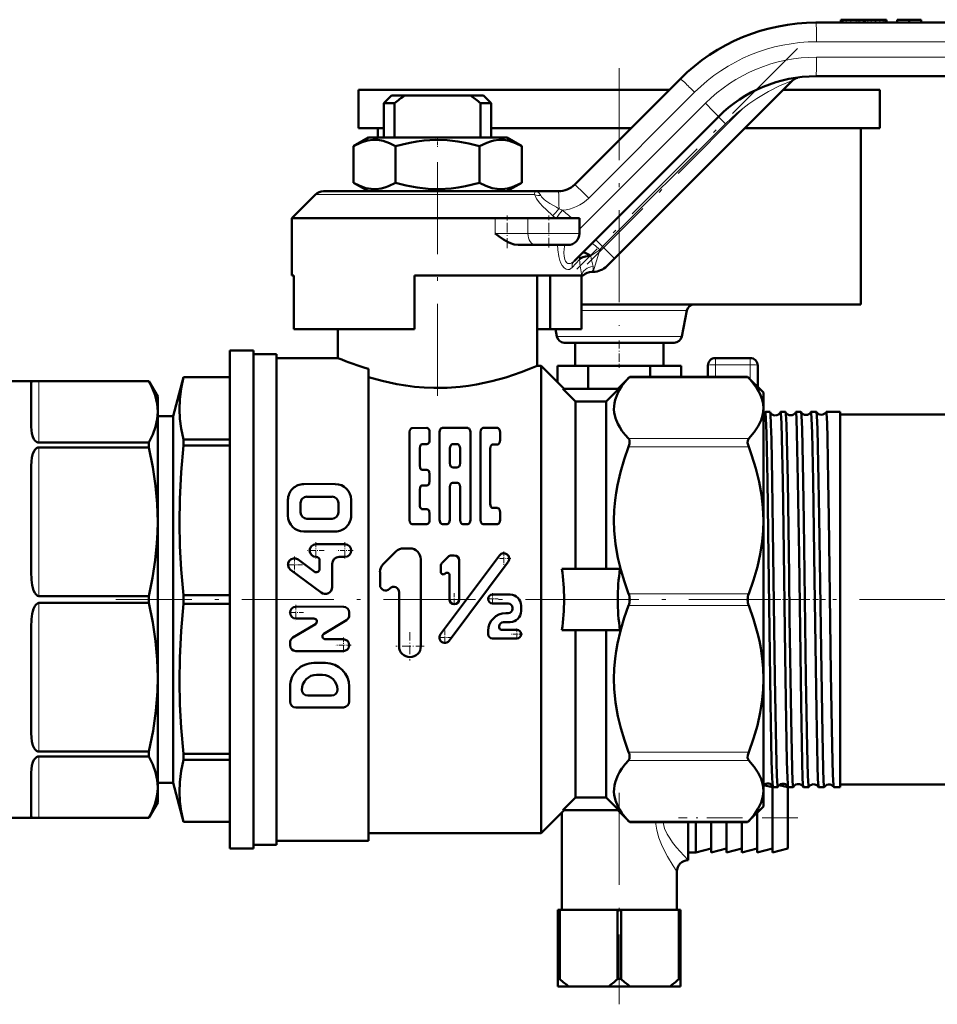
# Model space of a CAD drawing. Extents: x -1438 to 1837, y -1673 to 612.
# Tile 47 of 95: x -687 to -567, y -188 to -60. Entities that reach past the tile are written whole.
import ezdxf

# ---------------------------------------------------------------- set-up
doc = ezdxf.new("R2010")
doc.units = 0
doc.linetypes.add('DASHDOT', pattern=[18.5, 12, -3, 0.5, -3])

msp = doc.modelspace()

# ---------------------------------------------------------------- linework, layer by layer
at = {"color": 7, "lineweight": 50}
for p, q in [((-583.25, -60.17), (-509.61, -60.17)), ((-579.98, -59.82), (-580.01, -59.82)), ((-580.01, -59.82), (-580.01, -60.17)), ((-579.9, -59.82), (-579.98, -59.82)), ((-579.71, -59.82), (-579.9, -59.82)), ((-579.9, -59.82), (-579.9, -59.82)), ((-579.9, -59.82), (-579.9, -59.82)), ((-579.9, -59.82), (-579.9, -60.17)), ((-579.32, -59.82), (-579.71, -59.82)), ((-578.7, -59.82), (-579.32, -59.82)), ((-578, -59.82), (-578.7, -59.82)), ((-577.75, -59.82), (-578, -59.82)), ((-577.53, -59.82), (-577.75, -59.82)), ((-577.1, -59.82), (-577.53, -59.82)), ((-576.94, -59.82), (-577.1, -59.82)), ((-576.81, -59.82), (-576.94, -59.82)), ((-576.94, -59.82), (-576.94, -60.17)), ((-576.48, -59.82), (-576.81, -59.82)), ((-576.07, -59.82), (-576.48, -59.82)), ((-575.58, -59.82), (-576.07, -59.82)), ((-575.52, -59.82), (-575.57, -59.82)), ((-575.46, -59.82), (-575.52, -59.82)), ((-574.91, -59.82), (-575.46, -59.82)), ((-574.47, -59.82), (-574.91, -59.82)), ((-574.29, -59.82), (-574.47, -59.82)), ((-574.16, -59.82), (-574.29, -59.82)), ((-574.09, -59.82), (-574.16, -59.82)), ((-574.06, -59.82), (-574.09, -59.82)), ((-574.06, -59.82), (-574.06, -60.17)), ((-572.65, -59.82), (-571.1, -59.82)), ((-572.65, -59.82), (-572.65, -60.17)), ((-571.1, -59.82), (-569.55, -59.82)), ((-571.1, -59.82), (-571.1, -60.17)), ((-569.55, -59.82), (-569.55, -60.17)), ((-569.55, -59.82), (-569.55, -60.17)), ((-614.72, -81.29), (-600.92, -67.5)), ((-586.31, -67.74), (-609.52, -90.94)), ((-509.53, -67.17), (-583.25, -67.17)), ((-642.9, -68.92), (-608.9, -68.92)), ((-642.9, -68.92), (-642.9, -73.92)), ((-608.9, -68.92), (-602.35, -68.92)), ((-587.5, -68.92), (-574.9, -68.92)), ((-574.9, -68.92), (-574.9, -73.92)), ((-638.6, -69.67), (-639.6, -70.67)), ((-638.6, -69.67), (-636.89, -69.67)), ((-628.32, -69.67), (-636.89, -69.67)), ((-628.32, -69.67), (-626.6, -69.67)), ((-626.6, -69.67), (-625.6, -70.67)), ((-639.6, -70.67), (-638.2, -70.67)), ((-639.6, -70.67), (-639.6, -75.17)), ((-638.2, -75.17), (-638.2, -70.67)), ((-627, -70.67), (-625.6, -70.67)), ((-627, -75.17), (-627, -70.67)), ((-625.6, -70.67), (-625.6, -75.17)), ((-595.97, -72.45), (-614.8, -91.27)), ((-642.9, -73.92), (-639.6, -73.92)), ((-640.4, -73.92), (-640.4, -75.17)), ((-625.6, -73.92), (-608.9, -73.92)), ((-608.9, -73.92), (-607.35, -73.92)), ((-592.5, -73.92), (-574.9, -73.92)), ((-577.4, -73.92), (-577.4, -96.92)), ((-641.63, -75.17), (-643.57, -76.3)), ((-628.09, -75.17), (-641.63, -75.17)), ((-623.58, -75.17), (-628.09, -75.17)), ((-623.58, -75.17), (-621.63, -76.3)), ((-643.57, -76.3), (-643.57, -81.05)), ((-638.09, -76.3), (-638.09, -81.05)), ((-627.12, -76.3), (-627.12, -81.05)), ((-621.63, -76.3), (-621.63, -81.05)), ((-619.97, -82.17), (-647.48, -82.17)), ((-641.63, -82.17), (-643.57, -81.05)), ((-623.58, -82.17), (-621.63, -81.05)), ((-619.97, -82.17), (-616.84, -82.17)), ((-648.54, -82.61), (-651.6, -85.67)), ((-625.1, -85.67), (-651.6, -85.67)), ((-651.6, -93.17), (-651.6, -85.67)), ((-625.1, -85.67), (-620.81, -85.67)), ((-614.1, -85.67), (-620.81, -85.67)), ((-614.1, -87.67), (-614.1, -85.67)), ((-619.8, -89.17), (-622.08, -89.17)), ((-619.8, -89.17), (-615.6, -89.17)), ((-613.76, -90.23), (-613.77, -90.24)), ((-609.52, -90.94), (-610.52, -91.94)), ((-651.36, -93.17), (-651.6, -93.17)), ((-651.36, -100.17), (-651.36, -93.17)), ((-613.81, -93.17), (-635.6, -93.17)), ((-635.6, -93.17), (-635.6, -100.17)), ((-619.6, -93.17), (-619.6, -104.92)), ((-617.9, -100.17), (-617.9, -93.17)), ((-613.84, -100.17), (-613.84, -93.17)), ((-613.81, -93.17), (-613.6, -93.17)), ((-612.48, -92.67), (-612.29, -92.67)), ((-613.84, -96.92), (-608.9, -96.92)), ((-608.9, -96.92), (-577.4, -96.92)), ((-600.09, -97.73), (-600.74, -101.11)), ((-635.6, -100.17), (-651.36, -100.17)), ((-645.6, -103.92), (-645.6, -100.17)), ((-617.9, -100.17), (-619.6, -100.17)), ((-617.9, -100.17), (-613.84, -100.17)), ((-617.24, -100.17), (-617.06, -101.11)), ((-601.73, -101.92), (-616.08, -101.92)), ((-614.65, -101.92), (-614.65, -104.92)), ((-603.15, -101.92), (-603.15, -104.92)), ((-656.6, -102.92), (-659.71, -102.92)), ((-659.71, -102.92), (-659.71, -167.92)), ((-656.6, -102.92), (-656.6, -167.92)), ((-653.6, -103.42), (-656.6, -103.42)), ((-653.6, -103.42), (-653.6, -135.42)), ((-645.6, -103.92), (-653.6, -103.92)), ((-596.35, -103.92), (-594.1, -103.92)), ((-594.1, -103.92), (-591.85, -103.92)), ((-619.1, -104.92), (-619.6, -104.92)), ((-619.1, -104.92), (-619.1, -135.42)), ((-616.1, -107.92), (-619.1, -104.92)), ((-612.94, -104.92), (-616.98, -104.92)), ((-616.98, -104.92), (-616.98, -107.04)), ((-604.86, -104.92), (-612.94, -104.92)), ((-612.94, -104.92), (-612.94, -107.92)), ((-604.86, -104.92), (-604.86, -106.36)), ((-600.82, -104.92), (-604.86, -104.92)), ((-600.82, -104.92), (-600.82, -106.36)), ((-597.35, -104.92), (-597.35, -106.36)), ((-590.85, -104.92), (-590.85, -107.67)), ((-665.73, -106.42), (-667.1, -111.52)), ((-665.73, -106.42), (-665.73, -106.43)), ((-659.71, -106.42), (-665.73, -106.42)), ((-659.71, -106.43), (-665.73, -106.43)), ((-641.6, -105.35), (-641.6, -135.42)), ((-609.1, -107.92), (-607.54, -106.36)), ((-607.68, -106.52), (-607.54, -106.36)), ((-607.54, -106.36), (-592.16, -106.36)), ((-592.16, -106.36), (-592.02, -106.52)), ((-590.1, -108.42), (-592.16, -106.36)), ((-688.6, -106.92), (-670.26, -106.92)), ((-685.6, -107.15), (-685.6, -112.88)), ((-684.6, -106.93), (-670.26, -106.93)), ((-670.26, -106.93), (-670.26, -106.92)), ((-669.1, -108.92), (-670.26, -106.92)), ((-669.1, -110.94), (-669.1, -108.92)), ((-614.6, -109.6), (-616.26, -107.92)), ((-616.26, -107.92), (-608.94, -107.92)), ((-610.6, -109.6), (-608.94, -107.92)), ((-590.1, -108.42), (-590.1, -110.48)), ((-610.6, -109.6), (-614.6, -109.6)), ((-614.6, -109.6), (-614.6, -131.42)), ((-610.6, -109.6), (-610.6, -131.42)), ((-669.1, -125.28), (-669.1, -110.94)), ((-667.1, -111.52), (-669.1, -111.52)), ((-667.1, -111.52), (-667.1, -159.32)), ((-590.1, -110.48), (-590.1, -125.09)), ((-589.24, -110.96), (-589.85, -110.96)), ((-587.23, -110.96), (-587.86, -110.96)), ((-585.21, -110.96), (-585.88, -110.96)), ((-583.19, -110.96), (-583.9, -110.96)), ((-581.92, -110.96), (-581.93, -110.97)), ((-580.1, -110.96), (-581.92, -110.96)), ((-580.1, -110.96), (-580.1, -119.96)), ((-535.1, -111.27), (-580.1, -111.27)), ((-636.26, -113.6), (-636.26, -125.02)), ((-635.92, -113.05), (-633.99, -113.04)), ((-633.64, -113.59), (-633.64, -114.58)), ((-632.34, -113.59), (-632.34, -125.02)), ((-631.98, -113.04), (-628.67, -113.04)), ((-628.32, -113.59), (-628.32, -125.02)), ((-627.02, -113.59), (-627.02, -125.02)), ((-626.67, -113.04), (-624.79, -113.04)), ((-624.44, -113.59), (-624.44, -114.64)), ((-684.6, -114.95), (-670.26, -114.95)), ((-670.26, -115.59), (-670.26, -114.95)), ((-659.71, -114.53), (-665.73, -114.53)), ((-665.73, -114.53), (-665.73, -115.31)), ((-659.71, -115.31), (-665.73, -115.31)), ((-634.59, -115.14), (-633.99, -115.14)), ((-630.64, -115.14), (-630.01, -115.14)), ((-625.39, -115.2), (-624.79, -115.2)), ((-684.6, -115.59), (-670.26, -115.59)), ((-634.93, -115.7), (-634.93, -117.96)), ((-630.99, -115.7), (-630.99, -117.63)), ((-629.67, -115.7), (-629.67, -117.63)), ((-625.74, -115.75), (-625.74, -122.93)), ((-685.6, -117.99), (-685.6, -131.81)), ((-634.59, -118.51), (-633.99, -118.51)), ((-633.64, -119.07), (-633.64, -119.98)), ((-630.64, -118.18), (-630.01, -118.18)), ((-650.05, -120.36), (-645.94, -120.35)), ((-634.59, -120.54), (-633.99, -120.54)), ((-630.65, -120.21), (-630.01, -120.21)), ((-580.1, -119.96), (-580.1, -159.88)), ((-649.64, -122.01), (-646.35, -122.01)), ((-634.93, -121.09), (-634.93, -123.09)), ((-631, -120.76), (-631, -125.02)), ((-629.66, -120.76), (-629.66, -125.02)), ((-652.11, -124.48), (-652.11, -122.42)), ((-650.46, -124.07), (-650.46, -122.83)), ((-645.53, -124.07), (-645.53, -122.83)), ((-643.86, -124.47), (-643.88, -122.42)), ((-634.59, -123.65), (-633.99, -123.65)), ((-633.64, -124.2), (-633.64, -125.02)), ((-625.39, -123.48), (-624.79, -123.48)), ((-624.44, -124.04), (-624.44, -125.02)), ((-669.1, -145.56), (-669.1, -125.28)), ((-649.64, -124.89), (-646.35, -124.89)), ((-635.91, -125.58), (-633.99, -125.58)), ((-631.98, -125.58), (-631.35, -125.58)), ((-629.31, -125.58), (-628.67, -125.58)), ((-626.67, -125.58), (-624.79, -125.58)), ((-590.1, -125.09), (-590.1, -135.42)), ((-650.05, -126.54), (-645.93, -126.54)), ((-644.69, -128.21), (-648.48, -128.2)), ((-639.69, -130.83), (-638.04, -129.18)), ((-637.04, -128.76), (-636.21, -128.76)), ((-632.23, -139.96), (-624.52, -129.67)), ((-630.79, -129.67), (-630.42, -129.67)), ((-648.71, -131.78), (-650.78, -130.22)), ((-648.44, -129.85), (-648.48, -129.85)), ((-647.98, -130.31), (-647.98, -131.41)), ((-646.33, -130.77), (-646.33, -133.79)), ((-645.42, -129.85), (-644.69, -129.85)), ((-634.78, -141.52), (-634.79, -130.18)), ((-631.98, -130.6), (-631.24, -129.86)), ((-631.11, -140.8), (-623.39, -130.51)), ((-629.78, -130.31), (-629.78, -135.41)), ((-647.8, -134.52), (-651.77, -131.54)), ((-640.1, -133.54), (-640.1, -131.83)), ((-632.17, -131.05), (-632.17, -131.82)), ((-631.62, -132.05), (-631.6, -132.02)), ((-631.05, -132.24), (-631.05, -135.41)), ((-616.39, -131.42), (-608.81, -131.42)), ((-638.89, -134.04), (-638.83, -133.98)), ((-637.61, -141.52), (-637.62, -134.48)), ((-625.42, -134.78), (-623.13, -134.78)), ((-684.6, -134.97), (-670.26, -134.97)), ((-684.6, -135.87), (-670.26, -135.87)), ((-670.26, -135.87), (-670.26, -134.97)), ((-659.71, -134.87), (-665.73, -134.87)), ((-665.73, -134.87), (-665.73, -135.98)), ((-659.71, -135.98), (-665.73, -135.98)), ((-653.6, -135.42), (-653.6, -167.42)), ((-641.6, -135.42), (-641.6, -166.92)), ((-625.42, -135.92), (-623.41, -135.92)), ((-619.1, -135.42), (-619.1, -165.92)), ((-590.1, -135.42), (-590.1, -145.76)), ((-651.07, -136.36), (-644.89, -136.35)), ((-644.12, -137.13), (-644.12, -137.46)), ((-623.7, -137.22), (-623.41, -137.22)), ((-622.84, -136.5), (-622.84, -136.64)), ((-621.69, -136.93), (-621.69, -136.21)), ((-651.47, -140.39), (-648.53, -138.62)), ((-651.07, -137.9), (-648.73, -137.9)), ((-647.43, -139.89), (-644.49, -138.12)), ((-623.99, -138.36), (-623.13, -138.36)), ((-685.6, -139.03), (-685.6, -152.86)), ((-626, -139.51), (-626, -139.94)), ((-624.56, -138.94), (-624.56, -139.08)), ((-624.27, -139.37), (-622.26, -139.37)), ((-616.39, -139.42), (-608.81, -139.42)), ((-614.6, -139.42), (-614.6, -161.25)), ((-610.6, -139.42), (-610.6, -161.25)), ((-651.84, -141.05), (-651.84, -141.38)), ((-647.23, -140.61), (-644.89, -140.61)), ((-625.42, -140.52), (-622.26, -140.52)), ((-651.07, -142.16), (-644.89, -142.15)), ((-648.76, -143.7), (-647.21, -143.7)), ((-669.1, -159.91), (-669.1, -145.56)), ((-648.37, -145.25), (-647.59, -145.25)), ((-590.1, -145.76), (-590.1, -160.37)), ((-651.84, -148.73), (-651.84, -146.8)), ((-644.11, -148.72), (-644.11, -146.79)), ((-649.52, -147.95), (-646.43, -147.95)), ((-651.07, -149.5), (-644.89, -149.5)), ((-684.6, -155.25), (-670.26, -155.25)), ((-670.26, -155.89), (-670.26, -155.25)), ((-684.6, -155.89), (-670.26, -155.89)), ((-659.71, -155.53), (-665.73, -155.53)), ((-665.73, -155.53), (-665.73, -156.32)), ((-659.71, -156.32), (-665.73, -156.32)), ((-685.6, -157.97), (-685.6, -163.69)), ((-669.1, -159.32), (-667.1, -159.32)), ((-669.1, -161.92), (-669.1, -159.91)), ((-667.1, -159.32), (-665.73, -164.42)), ((-590.1, -160.37), (-590.1, -162.42)), ((-588.9, -159.92), (-590.08, -159.63)), ((-588.9, -159.8), (-588.9, -168.42)), ((-588.23, -159.88), (-588.86, -159.88)), ((-586.9, -159.92), (-588.05, -159.64)), ((-586.9, -159.92), (-586.9, -167.92)), ((-586.22, -159.88), (-586.87, -159.88)), ((-584.2, -159.88), (-584.89, -159.88)), ((-582.17, -159.88), (-582.91, -159.88)), ((-582.17, -159.88), (-582.17, -159.88)), ((-580.93, -159.88), (-580.94, -159.88)), ((-580.1, -159.88), (-580.93, -159.88)), ((-535.1, -159.57), (-580.1, -159.57)), ((-614.6, -161.25), (-616.26, -162.92)), ((-610.6, -161.25), (-614.6, -161.25)), ((-610.6, -161.25), (-608.94, -162.92)), ((-669.1, -161.92), (-670.26, -163.92)), ((-616.1, -162.92), (-619.1, -165.92)), ((-616.26, -162.92), (-608.94, -162.92)), ((-609.1, -162.92), (-607.54, -164.48)), ((-590.1, -162.42), (-592.16, -164.48)), ((-688.6, -163.92), (-670.26, -163.92)), ((-684.6, -163.92), (-670.26, -163.92)), ((-670.26, -163.92), (-670.26, -163.92)), ((-616.4, -163.22), (-616.4, -175.92)), ((-607.54, -164.48), (-607.68, -164.33)), ((-592.02, -164.33), (-592.16, -164.48)), ((-590.9, -163.22), (-590.9, -168.42)), ((-659.71, -164.42), (-665.73, -164.42)), ((-665.73, -164.42), (-665.73, -164.42)), ((-659.71, -164.42), (-665.73, -164.42)), ((-607.54, -164.48), (-592.16, -164.48)), ((-599.9, -164.48), (-599.9, -169.42)), ((-598.9, -164.48), (-598.9, -168.42)), ((-596.9, -164.48), (-596.9, -168.42)), ((-594.9, -164.48), (-594.9, -168.42)), ((-592.9, -164.48), (-592.9, -168.42)), ((-641.6, -166.92), (-653.6, -166.92)), ((-619.1, -165.92), (-641.6, -165.92)), ((-659.71, -167.92), (-656.6, -167.92)), ((-653.6, -167.42), (-656.6, -167.42)), ((-596.9, -167.92), (-598.9, -168.42)), ((-594.9, -167.92), (-596.9, -168.42)), ((-592.9, -167.92), (-594.9, -168.42)), ((-590.9, -167.92), (-592.9, -168.42)), ((-588.9, -167.92), (-590.9, -168.42)), ((-586.9, -167.92), (-588.9, -168.42)), ((-599.9, -168.42), (-598.9, -168.42)), ((-601.4, -170.92), (-601.4, -175.92)), ((-616.9, -175.92), (-616.9, -184.92)), ((-616.9, -175.92), (-616.66, -175.92)), ((-616.66, -175.92), (-616.66, -184.92)), ((-609.15, -175.92), (-616.66, -175.92)), ((-609.15, -175.92), (-609.15, -184.92)), ((-609.15, -175.92), (-608.66, -175.92)), ((-608.66, -175.92), (-608.66, -184.92)), ((-601.15, -175.92), (-608.66, -175.92)), ((-601.15, -175.92), (-601.15, -184.92)), ((-601.15, -175.92), (-600.9, -175.92)), ((-600.9, -175.92), (-600.9, -184.92)), ((-616.9, -184.92), (-616.66, -184.92)), ((-616.9, -185.92), (-616.9, -184.92)), ((-609.15, -184.92), (-608.66, -184.92)), ((-601.15, -184.92), (-600.9, -184.92)), ((-600.9, -185.92), (-600.9, -184.92)), ((-616.9, -185.92), (-615.45, -185.92)), ((-610.36, -185.92), (-615.45, -185.92)), ((-610.36, -185.92), (-607.45, -185.92)), ((-602.36, -185.92), (-607.45, -185.92)), ((-602.36, -185.92), (-600.9, -185.92))]:
    msp.add_line(p, q, dxfattribs=at)
at = {"color": 7, "lineweight": 18}
for p, q in [((-579.98, -59.82), (-579.98, -60.17)), ((-579.9, -59.82), (-579.9, -60.17)), ((-579.9, -59.82), (-579.9, -60.17)), ((-579.71, -59.82), (-579.71, -60.17)), ((-579.32, -59.82), (-579.32, -60.17)), ((-578.7, -59.82), (-578.7, -60.17)), ((-578, -59.82), (-578, -60.17)), ((-577.75, -59.82), (-577.75, -60.17)), ((-577.53, -59.82), (-577.53, -60.17)), ((-577.1, -59.82), (-577.1, -60.17)), ((-576.81, -59.82), (-576.81, -60.17)), ((-576.48, -59.82), (-576.48, -60.17)), ((-576.07, -59.82), (-576.07, -60.17)), ((-575.52, -59.82), (-575.52, -60.17)), ((-575.46, -59.82), (-575.46, -60.17)), ((-574.91, -59.82), (-574.91, -60.17)), ((-574.47, -59.82), (-574.47, -60.17)), ((-574.29, -59.82), (-574.29, -60.17)), ((-574.16, -59.82), (-574.16, -60.17)), ((-574.09, -59.82), (-574.09, -60.17)), ((-509.53, -62.67), (-583.17, -62.67)), ((-583.17, -64.67), (-509.45, -64.67)), ((-599.08, -69.26), (-612.88, -83.06)), ((-614.1, -87.11), (-597.67, -70.68)), ((-595.05, -73.37), (-595.97, -72.45)), ((-595.05, -73.37), (-611.07, -89.39)), ((-619.94, -82.61), (-648.54, -82.61)), ((-625.1, -87.67), (-625.1, -85.67)), ((-620.81, -87.67), (-620.81, -85.67)), ((-625.1, -87.67), (-620.81, -87.67)), ((-614.1, -87.67), (-620.81, -87.67)), ((-611.07, -89.39), (-611.99, -88.47)), ((-611.46, -89.79), (-612.62, -90.6)), ((-612.29, -92.67), (-611.46, -89.79)), ((-611.07, -89.39), (-611.46, -89.79)), ((-609.52, -90.94), (-611.07, -89.39)), ((-614.09, -91.09), (-615.06, -92.12)), ((-614.09, -91.09), (-614.06, -91.04)), ((-600.09, -97.73), (-613.84, -97.73)), ((-600.74, -101.11), (-617.06, -101.11)), ((-596.35, -104.79), (-596.35, -103.92)), ((-591.85, -104.79), (-591.85, -103.92)), ((-596.35, -104.79), (-596.35, -106.36)), ((-596.35, -104.79), (-591.85, -104.79)), ((-591.85, -104.79), (-591.85, -106.67)), ((-607.68, -106.52), (-592.02, -106.52)), ((-684.6, -106.93), (-684.6, -114.95)), ((-607.68, -114.44), (-592.02, -114.44)), ((-607.68, -115.52), (-592.02, -115.52)), ((-684.6, -115.59), (-684.6, -134.97)), ((-607.68, -134.66), (-592.02, -134.66)), ((-684.6, -135.87), (-684.6, -155.25)), ((-607.68, -136.19), (-592.02, -136.19)), ((-607.68, -155.32), (-592.02, -155.32)), ((-684.6, -155.89), (-684.6, -163.92)), ((-607.68, -156.41), (-592.02, -156.41)), ((-607.68, -164.33), (-592.02, -164.33))]:
    msp.add_line(p, q, dxfattribs=at)
at = {"color": 7, "linetype": 'DASHDOT', "lineweight": 18, "ltscale": 0.010515}
for p, q in [((-578, -59.79), (-578, -60.21)), ((-575.58, -59.79), (-575.58, -60.21))]:
    msp.add_line(p, q, dxfattribs=at)
at = {"color": 7, "linetype": 'DASHDOT', "lineweight": 18}
for p, q in [((-585.65, -63.53), (-614.46, -92.35)), ((-608.9, -66.12), (-608.9, -99.72)), ((-592.75, -71.35), (-613.09, -91.69)), ((-632.6, -78.37), (-632.6, -110.56)), ((-609.15, -135.42), (-674.55, -135.42)), ((-587.85, -135.42), (-612.67, -135.42)), ((-528.56, -135.42), (-586.47, -135.42)), ((-608.9, -160.62), (-608.9, -188.22))]:
    msp.add_line(p, q, dxfattribs=at)
at = {"color": 7, "linetype": 'DASHDOT', "lineweight": 18, "ltscale": 0.033697}
msp.add_line((-632.6, -75.06), (-632.6, -76.41), dxfattribs=at)
at = {"color": 7, "linetype": 'DASHDOT', "lineweight": 18, "ltscale": 0.106597}
msp.add_line((-623.52, -89.58), (-623.52, -85.32), dxfattribs=at)
at = {"color": 7, "linetype": 'DASHDOT', "lineweight": 18, "ltscale": 0.105015}
msp.add_line((-618.1, -89.52), (-618.1, -85.32), dxfattribs=at)
at = {"color": 7, "linetype": 'DASHDOT', "lineweight": 18, "ltscale": 0.090015}
msp.add_line((-608.9, -101.62), (-608.9, -105.22), dxfattribs=at)
at = {"color": 7, "linetype": 'DASHDOT', "lineweight": 18, "ltscale": 0.053536}
for p, q in [((-648.48, -127.96), (-648.48, -130.1)), ((-644.69, -127.96), (-644.69, -130.1))]:
    msp.add_line(p, q, dxfattribs=at)
at = {"color": 7, "linetype": 'DASHDOT', "lineweight": 18, "ltscale": 0.053537}
for p, q in [((-647.41, -129.03), (-649.56, -129.03)), ((-643.62, -129.03), (-645.76, -129.03)), ((-650.21, -130.88), (-652.35, -130.88)), ((-651.28, -129.81), (-651.28, -131.95))]:
    msp.add_line(p, q, dxfattribs=at)
at = {"color": 7, "linetype": 'DASHDOT', "lineweight": 18, "ltscale": 0.0456}
for p, q in [((-623.95, -129.18), (-623.95, -131)), ((-631.67, -139.47), (-631.67, -141.29))]:
    msp.add_line(p, q, dxfattribs=at)
at = {"color": 7, "linetype": 'DASHDOT', "lineweight": 18, "ltscale": 0.045599}
for p, q in [((-623.04, -130.09), (-624.87, -130.09)), ((-630.76, -140.38), (-632.58, -140.38))]:
    msp.add_line(p, q, dxfattribs=at)
at = {"color": 7, "linetype": 'DASHDOT', "lineweight": 18, "ltscale": 0.041454}
msp.add_line((-630.42, -134.58), (-630.42, -136.24), dxfattribs=at)
at = {"color": 7, "linetype": 'DASHDOT', "lineweight": 18, "ltscale": 0.037309}
for p, q in [((-625.42, -134.6), (-625.42, -136.1)), ((-624.68, -135.35), (-626.17, -135.35)), ((-621.52, -139.94), (-623.01, -139.94)), ((-622.26, -139.2), (-622.26, -140.69))]:
    msp.add_line(p, q, dxfattribs=at)
at = {"color": 7, "linetype": 'DASHDOT', "lineweight": 18, "ltscale": 0.050248}
for p, q in [((-651.07, -136.13), (-651.07, -138.14)), ((-644.89, -140.37), (-644.89, -142.38))]:
    msp.add_line(p, q, dxfattribs=at)
at = {"color": 7, "linetype": 'DASHDOT', "lineweight": 18, "ltscale": 0.041455}
msp.add_line((-629.59, -135.41), (-631.24, -135.41), dxfattribs=at)
at = {"color": 7, "linetype": 'DASHDOT', "lineweight": 18, "ltscale": 0.040375}
msp.add_line((-588.09, -135.42), (-589.71, -135.42), dxfattribs=at)
at = {"color": 7, "linetype": 'DASHDOT', "lineweight": 18, "ltscale": 0.041293}
msp.add_line((-586.07, -135.42), (-587.72, -135.42), dxfattribs=at)
at = {"color": 7, "linetype": 'DASHDOT', "lineweight": 18, "ltscale": 0.042334}
msp.add_line((-584.05, -135.42), (-585.74, -135.42), dxfattribs=at)
at = {"color": 7, "linetype": 'DASHDOT', "lineweight": 18, "ltscale": 0.043544}
msp.add_line((-582.02, -135.42), (-583.77, -135.42), dxfattribs=at)
at = {"color": 7, "linetype": 'DASHDOT', "lineweight": 18, "ltscale": 0.050247}
msp.add_line((-650.07, -137.13), (-652.08, -137.13), dxfattribs=at)
at = {"color": 7, "linetype": 'DASHDOT', "lineweight": 18, "ltscale": 0.092121}
msp.add_line((-636.2, -139.68), (-636.2, -143.36), dxfattribs=at)
at = {"color": 7, "linetype": 'DASHDOT', "lineweight": 18, "ltscale": 0.050249}
msp.add_line((-643.88, -141.38), (-645.89, -141.38), dxfattribs=at)
at = {"color": 7, "linetype": 'DASHDOT', "lineweight": 18, "ltscale": 0.09212}
msp.add_line((-634.35, -141.52), (-638.04, -141.52), dxfattribs=at)
at = {"color": 7, "linetype": 'DASHDOT', "lineweight": 18, "ltscale": 0.390015}
msp.add_line((-585.6, -163.92), (-601.2, -163.92), dxfattribs=at)
at = {"color": 7, "lineweight": 18}
for points in [[(-586.31, -67.74), (-588, -68.41), (-589.46, -69.14), (-590.98, -70.06), (-592, -70.76), (-592.79, -71.37), (-593.57, -72), (-595.05, -73.37)], [(-619.97, -82.17), (-619.76, -82.2), (-619.57, -82.26), (-619.36, -82.41), (-619.13, -82.72)], [(-619.94, -82.61), (-619.93, -82.26), (-619.95, -82.19), (-619.96, -82.18), (-619.96, -82.17), (-619.97, -82.17)], [(-617.57, -85.36), (-618.46, -84.56), (-618.88, -84.15), (-619.26, -83.72), (-619.68, -83.14), (-619.83, -82.87), (-619.94, -82.61)], [(-619.13, -82.72), (-619.03, -82.89), (-618.7, -83.23), (-618.47, -83.41), (-617.97, -83.76), (-617.11, -84.26), (-616.77, -84.44)], [(-616.34, -91.86), (-616.51, -91.55), (-616.64, -91.2), (-616.79, -90.67), (-616.91, -89.8), (-616.94, -89.17)], [(-616.02, -89.17), (-616.09, -89.68), (-616.12, -90.18), (-616.1, -90.64), (-616.02, -91.05), (-615.9, -91.3), (-615.75, -91.49), (-615.61, -91.57), (-615.45, -91.6), (-615.26, -91.58), (-615.07, -91.49), (-614.8, -91.27)], [(-615.06, -92.12), (-615.22, -92.26), (-615.41, -92.36), (-615.61, -92.39), (-615.81, -92.35), (-616.08, -92.17), (-616.34, -91.86)], [(-604.16, -164.48), (-604.01, -165.51), (-603.73, -166.49), (-603.38, -167.37), (-602.99, -168.2), (-602.61, -168.93), (-601.89, -170.16), (-601.4, -170.92)], [(-603.2, -164.48), (-603.11, -164.88), (-602.99, -165.27), (-602.65, -166.01), (-602.32, -166.57), (-601.95, -167.1), (-601.44, -167.75), (-600.48, -168.83), (-599.9, -169.42)]]:
    msp.add_lwpolyline(points, dxfattribs=at)
at = {"color": 7, "lineweight": 50}
for points in [[(-638.09, -76.3), (-638.89, -75.89), (-639.71, -75.6), (-640.38, -75.47), (-641.04, -75.45), (-641.71, -75.54), (-642.18, -75.66), (-642.65, -75.84), (-643.57, -76.3)], [(-627.12, -76.3), (-628.52, -75.93), (-629.94, -75.66), (-631.37, -75.49), (-632.87, -75.45), (-634.36, -75.54), (-635.3, -75.66), (-636.24, -75.84), (-637.17, -76.05), (-638.09, -76.3)], [(-621.63, -76.3), (-622.44, -75.89), (-623.26, -75.6), (-623.92, -75.47), (-624.59, -75.45), (-625.25, -75.54), (-625.72, -75.66), (-626.19, -75.84), (-627.12, -76.3)], [(-643.57, -81.05), (-642.76, -81.46), (-641.94, -81.75), (-641.28, -81.87), (-640.62, -81.89), (-639.95, -81.81), (-639.48, -81.68), (-639.01, -81.51), (-638.09, -81.05)], [(-638.09, -81.05), (-636.69, -81.41), (-635.27, -81.69), (-633.83, -81.85), (-632.34, -81.9), (-630.85, -81.81), (-629.9, -81.68), (-628.96, -81.51), (-628.04, -81.3), (-627.12, -81.05)], [(-627.12, -81.05), (-626.31, -81.46), (-625.49, -81.75), (-624.83, -81.87), (-624.16, -81.89), (-623.5, -81.81), (-623.02, -81.68), (-622.56, -81.51), (-621.63, -81.05)], [(-622.08, -89.17), (-622.6, -89.11), (-623.09, -88.94), (-623.4, -88.8), (-624, -88.45), (-624.56, -88.07), (-625.1, -87.67)], [(-614.06, -91.04), (-613.9, -90.9), (-613.65, -90.78), (-613.33, -90.69), (-612.81, -90.61), (-612.62, -90.6)], [(-613.76, -90.23), (-613.7, -90.19), (-613.54, -90.17), (-613.35, -90.21), (-612.92, -90.4), (-612.62, -90.6)], [(-641.6, -106.4), (-639.84, -106.9), (-637.9, -107.33), (-636.76, -107.52), (-635.59, -107.67), (-634.34, -107.78), (-633.07, -107.83), (-631.35, -107.8), (-629.66, -107.68), (-628.58, -107.54), (-627.53, -107.37), (-625.54, -106.94), (-623.72, -106.44), (-621.69, -105.75), (-620.48, -105.29), (-619.6, -104.92)], [(-665.73, -106.43), (-666.05, -107.88), (-666.23, -109.35), (-666.27, -110.61), (-666.21, -111.87), (-666.04, -113.13), (-665.73, -114.53)], [(-607.68, -106.52), (-608.14, -107.03), (-608.55, -107.56), (-608.88, -108.07), (-609.15, -108.58), (-609.45, -109.39), (-609.54, -109.8), (-609.59, -110.21), (-609.6, -110.62), (-609.56, -111.03), (-609.39, -111.77), (-609.09, -112.5), (-608.84, -112.95), (-608.55, -113.4), (-608.14, -113.92), (-607.68, -114.44)], [(-590.1, -110.48), (-590.14, -109.9), (-590.27, -109.33), (-590.48, -108.75), (-590.69, -108.3), (-590.96, -107.86), (-591.64, -106.94), (-592.02, -106.52)], [(-685.6, -107.15), (-685.59, -107.09), (-685.56, -107.04), (-685.49, -107), (-685.38, -106.96), (-684.93, -106.93), (-684.6, -106.93)], [(-669.1, -110.94), (-669.12, -110.41), (-669.18, -109.88), (-669.29, -109.33), (-669.44, -108.78), (-669.86, -107.71), (-670.26, -106.93)], [(-670.26, -114.95), (-669.74, -113.9), (-669.38, -112.89), (-669.17, -111.91), (-669.1, -110.94)], [(-592.02, -114.44), (-591.31, -113.61), (-590.78, -112.8), (-590.4, -112.02), (-590.18, -111.24), (-590.1, -110.48)], [(-589.57, -119.96), (-589.7, -113.7), (-589.77, -111.79), (-589.82, -111.06), (-589.84, -110.97), (-589.85, -110.97), (-589.85, -110.96), (-589.85, -110.96)], [(-588.96, -119.96), (-589.07, -114.52), (-589.12, -112.59), (-589.2, -111.22), (-589.22, -111.02), (-589.23, -110.97)], [(-587.58, -119.96), (-587.7, -114.37), (-587.75, -112.43), (-587.83, -111.13), (-587.85, -110.98), (-587.86, -110.97), (-587.86, -110.97), (-587.86, -110.96), (-587.86, -110.96)], [(-586.94, -119.96), (-587.05, -114.52), (-587.11, -112.59), (-587.18, -111.21), (-587.2, -111.01), (-587.22, -110.97)], [(-585.6, -119.96), (-585.73, -113.69), (-585.8, -111.79), (-585.85, -111.06), (-585.87, -110.97), (-585.88, -110.97), (-585.88, -110.96), (-585.88, -110.96)], [(-584.92, -119.96), (-585.07, -113.21), (-585.15, -111.41), (-585.18, -111.04), (-585.19, -110.99), (-585.2, -110.97)], [(-583.62, -119.96), (-583.75, -113.7), (-583.82, -111.79), (-583.87, -111.06), (-583.89, -110.97), (-583.89, -110.97), (-583.9, -110.96), (-583.9, -110.96)], [(-582.9, -119.96), (-583.05, -113.2), (-583.13, -111.4), (-583.16, -111.04), (-583.17, -110.98), (-583.18, -110.97)], [(-581.64, -119.96), (-581.75, -114.37), (-581.81, -112.43), (-581.88, -111.13), (-581.91, -110.98), (-581.91, -110.97), (-581.92, -110.97), (-581.92, -110.96), (-581.92, -110.96)], [(-685.6, -112.88), (-685.58, -113.32), (-685.52, -113.76), (-685.38, -114.22), (-685.24, -114.52), (-685.14, -114.66), (-684.93, -114.85), (-684.73, -114.94), (-684.6, -114.95)], [(-635.92, -113.05), (-635.99, -113.06), (-636.11, -113.15), (-636.22, -113.34), (-636.26, -113.6)], [(-633.64, -113.59), (-633.66, -113.39), (-633.74, -113.19), (-633.82, -113.11), (-633.91, -113.05), (-633.99, -113.04)], [(-631.98, -113.04), (-632.06, -113.05), (-632.18, -113.13), (-632.26, -113.25), (-632.31, -113.39), (-632.34, -113.59)], [(-628.32, -113.59), (-628.35, -113.39), (-628.43, -113.19), (-628.5, -113.11), (-628.6, -113.05), (-628.67, -113.04)], [(-626.67, -113.04), (-626.75, -113.05), (-626.87, -113.14), (-626.97, -113.32), (-627.02, -113.59)], [(-624.44, -113.59), (-624.46, -113.42), (-624.51, -113.26), (-624.59, -113.14), (-624.71, -113.05), (-624.79, -113.04)], [(-665.73, -115.31), (-666.05, -118.83), (-666.23, -122.35), (-666.27, -125.4), (-666.21, -128.45), (-666.04, -131.5), (-665.73, -134.87)], [(-634.93, -115.7), (-634.89, -115.42), (-634.78, -115.23), (-634.69, -115.17), (-634.59, -115.14)], [(-633.99, -115.14), (-633.88, -115.11), (-633.79, -115.04), (-633.71, -114.92), (-633.66, -114.79), (-633.64, -114.58)], [(-630.64, -115.14), (-630.73, -115.16), (-630.8, -115.2), (-630.89, -115.31), (-630.96, -115.5), (-630.99, -115.7)], [(-629.67, -115.7), (-629.69, -115.5), (-629.77, -115.31), (-629.86, -115.2), (-629.93, -115.16), (-630.01, -115.14)], [(-625.74, -115.75), (-625.69, -115.47), (-625.58, -115.29), (-625.49, -115.22), (-625.39, -115.2)], [(-624.79, -115.2), (-624.65, -115.15), (-624.52, -114.98), (-624.46, -114.81), (-624.44, -114.64)], [(-607.68, -115.52), (-608.27, -117.16), (-608.76, -118.82), (-609.15, -120.51), (-609.32, -121.49), (-609.45, -122.47), (-609.56, -123.78), (-609.6, -125.1), (-609.56, -126.41), (-609.39, -128.2), (-609.09, -129.97), (-608.71, -131.56), (-608.24, -133.12), (-607.68, -134.66)], [(-607.68, -115.52), (-607.57, -115.12), (-607.55, -114.76), (-607.59, -114.58), (-607.68, -114.44)], [(-592.02, -114.44), (-592.14, -114.67), (-592.16, -114.99), (-592.07, -115.38), (-592.02, -115.52)], [(-590.1, -125.09), (-590.16, -123.43), (-590.34, -121.75), (-590.65, -120.05), (-591.08, -118.32), (-591.64, -116.55), (-592.02, -115.52)], [(-685.6, -117.99), (-685.58, -117.44), (-685.52, -116.9), (-685.38, -116.38), (-685.23, -116.05), (-685.13, -115.9), (-684.92, -115.69), (-684.72, -115.61), (-684.6, -115.59)], [(-669.1, -125.28), (-669.17, -122.95), (-669.38, -120.58), (-669.74, -118.14), (-670.26, -115.59)], [(-634.59, -118.51), (-634.72, -118.47), (-634.82, -118.37), (-634.88, -118.24), (-634.93, -117.96)], [(-630.99, -117.63), (-630.95, -117.89), (-630.86, -118.06), (-630.79, -118.13), (-630.64, -118.18)], [(-630.01, -118.18), (-629.86, -118.13), (-629.79, -118.06), (-629.71, -117.89), (-629.67, -117.63)], [(-633.64, -119.07), (-633.69, -118.78), (-633.76, -118.65), (-633.86, -118.55), (-633.99, -118.51)], [(-634.93, -121.09), (-634.88, -120.8), (-634.81, -120.67), (-634.71, -120.57), (-634.59, -120.54)], [(-633.99, -120.54), (-633.86, -120.5), (-633.76, -120.4), (-633.69, -120.27), (-633.64, -119.98)], [(-631, -120.76), (-630.94, -120.47), (-630.87, -120.34), (-630.77, -120.24), (-630.65, -120.21)], [(-630.01, -120.21), (-629.88, -120.24), (-629.78, -120.34), (-629.71, -120.47), (-629.66, -120.76)], [(-588.87, -159.87), (-588.89, -159.79), (-588.92, -159.38), (-588.96, -158.68), (-589.03, -156.49), (-589.17, -148.87), (-589.38, -133.09), (-589.57, -119.96)], [(-588.23, -159.88), (-588.24, -159.88), (-588.24, -159.88), (-588.24, -159.88), (-588.25, -159.86), (-588.27, -159.72), (-588.34, -158.44), (-588.44, -154.8), (-588.6, -145.54), (-588.86, -126.38), (-588.96, -119.96)], [(-586.88, -159.87), (-586.89, -159.86), (-586.9, -159.79), (-586.93, -159.41), (-586.97, -158.72), (-587.04, -156.54), (-587.14, -151.36), (-587.27, -142.73), (-587.49, -125.96), (-587.58, -119.96)], [(-586.22, -159.88), (-586.22, -159.88), (-586.22, -159.88), (-586.23, -159.87), (-586.23, -159.85), (-586.27, -159.6), (-586.3, -159.12), (-586.36, -157.49), (-586.5, -150.94), (-586.69, -137.79), (-586.76, -132.29), (-586.94, -119.96)], [(-584.9, -159.88), (-584.9, -159.86), (-584.92, -159.8), (-584.95, -159.42), (-584.99, -158.75), (-585.06, -156.59), (-585.2, -149.05), (-585.46, -129.68), (-585.6, -119.96)], [(-584.2, -159.88), (-584.2, -159.88), (-584.2, -159.88), (-584.2, -159.88), (-584.21, -159.86), (-584.23, -159.72), (-584.31, -158.44), (-584.41, -154.81), (-584.57, -145.54), (-584.84, -125.21), (-584.92, -119.96)], [(-582.92, -159.88), (-582.93, -159.85), (-582.94, -159.73), (-583, -158.89), (-583.06, -157.04), (-583.2, -150), (-583.44, -132.71), (-583.62, -119.96)], [(-582.17, -159.88), (-582.18, -159.88), (-582.18, -159.88), (-582.18, -159.87), (-582.19, -159.85), (-582.22, -159.61), (-582.26, -159.12), (-582.32, -157.49), (-582.42, -153.03), (-582.59, -142.03), (-582.83, -124.64), (-582.9, -119.96)], [(-580.94, -159.88), (-580.94, -159.87), (-580.95, -159.84), (-580.97, -159.66), (-581.05, -158.31), (-581.14, -154.53), (-581.3, -145.04), (-581.57, -124.72), (-581.64, -119.96)], [(-634.59, -123.65), (-634.68, -123.62), (-634.76, -123.57), (-634.87, -123.42), (-634.92, -123.24), (-634.93, -123.09)], [(-625.39, -123.48), (-625.48, -123.46), (-625.57, -123.4), (-625.65, -123.29), (-625.71, -123.15), (-625.74, -122.93)], [(-633.64, -124.2), (-633.69, -123.9), (-633.76, -123.77), (-633.87, -123.68), (-633.99, -123.65)], [(-624.44, -124.04), (-624.47, -123.85), (-624.53, -123.67), (-624.62, -123.56), (-624.73, -123.49), (-624.79, -123.48)], [(-670.26, -134.97), (-669.77, -132.59), (-669.42, -130.3), (-669.2, -128.07), (-669.13, -126.67), (-669.1, -125.28)], [(-636.26, -125.02), (-636.2, -125.32), (-636.13, -125.45), (-636.03, -125.54), (-635.91, -125.58)], [(-633.99, -125.58), (-633.89, -125.56), (-633.81, -125.5), (-633.71, -125.36), (-633.65, -125.18), (-633.64, -125.02)], [(-632.34, -125.02), (-632.28, -125.33), (-632.21, -125.45), (-632.1, -125.55), (-631.98, -125.58)], [(-631.35, -125.58), (-631.26, -125.56), (-631.17, -125.51), (-631.09, -125.39), (-631.03, -125.25), (-631, -125.02)], [(-629.66, -125.02), (-629.6, -125.33), (-629.53, -125.45), (-629.43, -125.55), (-629.31, -125.58)], [(-628.67, -125.58), (-628.58, -125.56), (-628.5, -125.51), (-628.41, -125.39), (-628.35, -125.25), (-628.32, -125.02)], [(-627.02, -125.02), (-626.96, -125.33), (-626.89, -125.45), (-626.79, -125.55), (-626.67, -125.58)], [(-624.79, -125.58), (-624.7, -125.56), (-624.62, -125.51), (-624.53, -125.39), (-624.48, -125.25), (-624.44, -125.02)], [(-592.02, -134.66), (-591.39, -132.9), (-590.89, -131.18), (-590.52, -129.51), (-590.27, -127.86), (-590.14, -126.47), (-590.1, -125.09)], [(-685.6, -131.81), (-685.56, -132.86), (-685.46, -133.55), (-685.38, -133.9), (-685.28, -134.23), (-685.13, -134.55), (-685.04, -134.7), (-684.92, -134.83), (-684.79, -134.92), (-684.6, -134.97)], [(-685.6, -139.03), (-685.56, -137.99), (-685.46, -137.29), (-685.38, -136.95), (-685.28, -136.62), (-685.13, -136.3), (-685.04, -136.15), (-684.92, -136.01), (-684.79, -135.92), (-684.6, -135.87)], [(-669.1, -145.56), (-669.17, -143.23), (-669.38, -140.86), (-669.74, -138.42), (-670.26, -135.87)], [(-665.73, -135.98), (-666.05, -139.49), (-666.23, -143.02), (-666.27, -146.07), (-666.21, -149.12), (-666.04, -152.16), (-665.73, -155.53)], [(-607.68, -136.19), (-608.27, -137.83), (-608.76, -139.49), (-609.15, -141.18), (-609.32, -142.15), (-609.45, -143.13), (-609.56, -144.45), (-609.6, -145.76), (-609.56, -147.08), (-609.39, -148.87), (-609.09, -150.64), (-608.71, -152.22), (-608.24, -153.78), (-607.68, -155.32)], [(-590.1, -145.76), (-590.14, -144.42), (-590.25, -143.1), (-590.44, -141.78), (-590.63, -140.79), (-590.86, -139.81), (-591.38, -137.99), (-592.02, -136.19)], [(-670.26, -155.25), (-669.71, -152.54), (-669.34, -149.94), (-669.15, -147.42), (-669.1, -145.56)], [(-592.02, -155.32), (-591.39, -153.56), (-590.89, -151.85), (-590.52, -150.17), (-590.27, -148.52), (-590.14, -147.14), (-590.1, -145.76)], [(-685.6, -152.86), (-685.58, -153.41), (-685.52, -153.95), (-685.38, -154.47), (-685.23, -154.8), (-685.13, -154.95), (-684.92, -155.15), (-684.72, -155.24), (-684.6, -155.25)], [(-607.68, -156.41), (-607.56, -156.17), (-607.55, -155.86), (-607.59, -155.6), (-607.68, -155.32)], [(-592.02, -155.32), (-592.14, -155.73), (-592.16, -156.08), (-592.07, -156.34), (-592.02, -156.41)], [(-685.6, -157.97), (-685.58, -157.53), (-685.52, -157.08), (-685.38, -156.63), (-685.24, -156.33), (-685.14, -156.19), (-684.93, -155.99), (-684.73, -155.91), (-684.6, -155.89)], [(-669.1, -159.91), (-669.17, -158.94), (-669.38, -157.96), (-669.74, -156.95), (-670.26, -155.89)], [(-665.73, -156.32), (-666.05, -157.77), (-666.23, -159.23), (-666.27, -160.5), (-666.21, -161.76), (-666.04, -163.02), (-665.73, -164.42)], [(-607.68, -156.41), (-608.14, -156.92), (-608.55, -157.45), (-608.88, -157.96), (-609.15, -158.47), (-609.45, -159.28), (-609.54, -159.69), (-609.59, -160.1), (-609.6, -160.51), (-609.56, -160.92), (-609.39, -161.66), (-609.09, -162.39), (-608.84, -162.84), (-608.55, -163.29), (-608.14, -163.81), (-607.68, -164.33)], [(-590.1, -160.37), (-590.18, -159.6), (-590.4, -158.83), (-590.78, -158.04), (-591.31, -157.24), (-592.02, -156.41)], [(-670.26, -163.92), (-669.82, -163.04), (-669.47, -162.16), (-669.24, -161.27), (-669.14, -160.59), (-669.1, -159.91)], [(-592.02, -164.33), (-591.31, -163.5), (-590.78, -162.69), (-590.4, -161.91), (-590.18, -161.13), (-590.1, -160.37)], [(-685.6, -163.69), (-685.59, -163.76), (-685.56, -163.81), (-685.49, -163.85), (-685.38, -163.88), (-684.93, -163.92), (-684.6, -163.92)]]:
    msp.add_lwpolyline(points, dxfattribs=at)
for centre, radius, start, end in [((-583.25, -85.17), 25, 90, 135), ((-583.25, -85.17), 18, 90, 135), ((-585.25, -68.8), 1.5, 106.4959, 135), ((-619.12, -94.39), 30.44, 125.7116, 128.8223), ((-646.08, -94.39), 30.44, 51.1777, 54.2884), ((-647.48, -83.67), 1.5, 90, 135.0002), ((-616.84, -79.17), 3, 270, 315), ((-615.6, -87.67), 1.5, 270, 360), ((-612.29, -90.17), 2.5, 270, 315), ((-612.48, -94.17), 1.5, 90, 138.1897), ((-599.1, -97.92), 1, 90, 169), ((-616.08, -100.92), 1, 191, 270), ((-601.73, -100.92), 1, 270, 349), ((-629.3, -64.66), 42.51, 247.4576, 253.1848), ((-596.35, -104.92), 1, 90, 180), ((-591.85, -104.92), 1, 0, 90), ((-590.54, -110.72), 0.727, 307.1877, 339.1169), ((-589.84, -110.98), 0.0194, 116.8425, 173.082), ((-589.25, -110.98), 0.0154, 10.6459, 68.0823), ((-588.56, -110.68), 0.741, 203.8741, 270.3395), ((-588.55, -110.68), 0.74, 270.0459, 336.1586), ((-587.86, -110.98), 0.015, 112.0446, 169.4528), ((-587.23, -110.98), 0.0125, 14.6335, 72.1581), ((-586.55, -110.64), 0.742, 206.669, 270.3099), ((-586.55, -110.64), 0.742, 270.0891, 333.3438), ((-585.88, -110.98), 0.0122, 107.9755, 165.4969), ((-585.21, -110.97), 0.0106, 18.8139, 75.4966), ((-584.55, -110.6), 0.742, 209.5836, 270.2901), ((-584.55, -110.6), 0.742, 270.1141, 330.4273), ((-583.9, -110.97), 0.0102, 104.4989, 161.2933), ((-583.19, -110.97), 0.00921, 22.8431, 78.3015), ((-582.55, -110.57), 0.743, 212.6389, 270.2627), ((-582.55, -110.57), 0.743, 270.1303, 327.3866), ((-650.05, -122.42), 2.06, 90.0305, 180.0483), ((-645.94, -122.42), 2.06, 0.0483, 90.0305), ((-649.64, -122.83), 0.825, 90.0305, 180.0483), ((-646.35, -122.83), 0.825, 0.0483, 90.0305), ((-650.05, -124.48), 2.06, 180.0483, 270.0483), ((-649.64, -124.07), 0.825, 180.0483, 270.0483), ((-646.35, -124.07), 0.825, 270.0483, 0.0483), ((-645.93, -124.48), 2.06, 270.0483, 0.2228), ((-648.48, -129.03), 0.824, 90, 270), ((-644.69, -129.03), 0.824, 270, 90), ((-637.04, -130.18), 1.42, 90.0483, 135.0483), ((-636.21, -130.18), 1.42, 0.0483, 90.0483), ((-630.79, -130.31), 0.638, 90, 135), ((-630.42, -130.31), 0.638, 0, 90), ((-623.95, -130.09), 0.702, 323.1301, 143.1301), ((-651.28, -130.88), 0.824, 53.1301, 233.1301), ((-648.44, -130.31), 0.458, 360, 89.7351), ((-645.42, -130.77), 0.915, 90, 180), ((-638.69, -131.83), 1.42, 135.0483, 180.0483), ((-631.53, -131.05), 0.638, 135, 180), ((-648.44, -131.41), 0.458, 233.1301, 360), ((-631.85, -131.82), 0.319, 180, 315), ((-631.37, -132.24), 0.319, 360, 135), ((-644.11, -135.44), 28.01, 0.0381, 8.2482), ((-581.09, -135.44), 28.01, 171.7514, 179.9625), ((-639.39, -133.54), 0.709, 180.0483, 315.0483), ((-647.25, -133.79), 0.915, 233.1301, 360), ((-638.33, -134.48), 0.709, 0.0483, 135.0483), ((-625.42, -135.35), 0.574, 90, 270), ((-623.13, -136.21), 1.43, 0, 90), ((-609.66, -135.42), 2.12, 359.9316, 21.0837), ((-590.04, -135.42), 2.12, 158.9165, 180.0679), ((-630.42, -135.41), 0.638, 180, 360), ((-623.41, -136.5), 0.574, 0, 90), ((-644.11, -135.4), 28.01, 351.7518, 359.9619), ((-581.09, -135.4), 28.01, 180.0375, 188.2483), ((-609.66, -135.43), 2.12, 338.9165, 0.0679), ((-590.04, -135.43), 2.12, 179.9316, 201.0838), ((-651.07, -137.13), 0.773, 90.0483, 270.0483), ((-644.89, -137.13), 0.773, 0.0483, 90.0483), ((-623.7, -139.51), 2.3, 90, 180), ((-623.41, -136.64), 0.574, 270, 360), ((-623.13, -136.93), 1.43, 270, 0), ((-648.73, -138.29), 0.387, 301.012, 90.0483), ((-644.89, -137.46), 0.773, 301.012, 0.0483), ((-623.99, -138.94), 0.574, 90, 180), ((-647.23, -140.22), 0.387, 121.012, 270.0483), ((-631.67, -140.38), 0.702, 143.1301, 323.1301), ((-625.42, -139.94), 0.574, 180, 270), ((-624.27, -139.08), 0.287, 180, 270), ((-622.26, -139.94), 0.574, 270, 90), ((-651.07, -141.05), 0.773, 121.012, 180.0483), ((-644.89, -141.38), 0.773, 270.0483, 90.0483), ((-651.07, -141.38), 0.773, 180.0483, 270.0483), ((-636.2, -141.52), 1.42, 180.0483, 0.0483), ((-648.75, -146.79), 3.09, 90.0483, 180.0483), ((-647.21, -146.79), 3.09, 0.0483, 90.0483), ((-648.37, -147.18), 1.93, 90.0483, 180.0483), ((-647.59, -147.18), 1.93, 0.0483, 90.0483), ((-649.53, -147.18), 0.773, 180.0483, 270.0483), ((-646.43, -147.18), 0.773, 270.0483, 0.0483), ((-651.07, -148.73), 0.773, 180.0483, 270.0483), ((-644.89, -148.72), 0.773, 270.0483, 0.0483), ((-589.55, -160.16), 0.745, 79.1816, 137.3416), ((-589.55, -160.15), 0.738, 22.4355, 79.3744), ((-588.85, -159.87), 0.017, 188.6815, 245.6291), ((-587.55, -160.19), 0.742, 79.0915, 154.6984), ((-588.24, -159.87), 0.0139, 289.8303, 347.436), ((-587.55, -160.19), 0.739, 25.1829, 79.3349), ((-586.87, -159.87), 0.0135, 192.4925, 250.0623), ((-586.22, -159.87), 0.0114, 286.0212, 343.2849), ((-585.55, -160.23), 0.743, 79.1145, 151.8503), ((-585.55, -160.22), 0.74, 28.0492, 79.3059), ((-584.89, -159.87), 0.0111, 196.5941, 253.8445), ((-584.2, -159.87), 0.00979, 282.8922, 339.0277), ((-583.55, -160.26), 0.743, 79.1331, 148.8779), ((-583.55, -160.26), 0.741, 31.0435, 79.2793), ((-582.91, -159.87), 0.00942, 200.8704, 257.01), ((-581.55, -160.3), 0.744, 79.1585, 145.773), ((-581.55, -160.29), 0.742, 34.145, 79.2679), ((-599.9, -170.92), 1.5, 90, 180), ((-609.68, -177.73), 10.02, 225.9051, 234.8938), ((-616.12, -177.73), 10.02, 305.1062, 314.0949), ((-601.68, -177.73), 10.02, 225.9051, 234.8938), ((-608.12, -177.73), 10.02, 305.1062, 314.0949)]:
    msp.add_arc(centre, radius, start, end, dxfattribs=at)
at = {"color": 7, "lineweight": 18}
for centre, radius, start, end in [((-583.17, -85.17), 22.5, 90, 134.9999), ((-583.17, -85.18), 20.5, 90.0024, 134.9976), ((-619.33, -81.1), 1.63, 247.8674, 277.0138), ((-616.77, -79.17), 5.5, 274.5443, 314.9999), ((-587.76, -107.52), 36.59, 141.3264, 143.3374), ((-606.28, -63.75), 23.2, 243.1263, 244.3276), ((-692.99, -181.2), 123.28, 50.7946, 51.5487), ((-601.58, -66.49), 24.74, 229.714, 230.8426), ((-612.98, -91.02), 1.11, 135.3381, 183.3765), ((-591.32, -89.05), 22.86, 185.1259, 190.3991), ((-613.02, -90.96), 1.05, 136.2272, 184.3633), ((-601.9, -89.02), 10.83, 188.3777, 195.8215), ((-613, -92.19), 0.713, 316.874, 17.3032)]:
    msp.add_arc(centre, radius, start, end, dxfattribs=at)
for centre, major_axis, ratio, start_param, end_param in [((-583.25, -62.67), (0, 2.5), 0.030539, 4.712389, 6.283185), ((-583.25, -64.67), (0, 2.5), 0.030539, 3.141593, 4.712389), ((-599.16, -69.26), (1.77, -1.77), 0.021599, 1.549201, 3.141593), ((-597.74, -70.68), (1.77, -1.77), 0.021599, 0, 1.549201), ((-616.84, -84.67), (0, 2.5), 0.030539, 4.805551, 6.283185), ((-612.95, -83.06), (-1.77, 1.77), 0.021599, 4.690793, 6.283185), ((-616.72, -84.3), (-0.96, -1.15), 0.036281, 0.434232, 1.479713), ((-619.8, -87.67), (0, 1.5), 0.677719, 1.570796, 3.141593), ((-611.46, -90.06), (1.06, -1.06), 0.125988, 1.696124, 3.141593), ((-613.95, -92.12), (0.849, -0.849), 0.862084, 3.141593, 4.000921), ((-612.32, -93.17), (1.47, 0.29), 0.794456, 1.415358, 2.898236), ((-596.35, -104.92), (-1, 0), 0.132164, 4.712389, 6.283185), ((-591.85, -104.92), (1, 0), 0.132164, 0, 1.570796)]:
    msp.add_ellipse(centre, major_axis=major_axis, ratio=ratio, start_param=start_param, end_param=end_param, dxfattribs=at)

doc.saveas('drawing.dxf')
